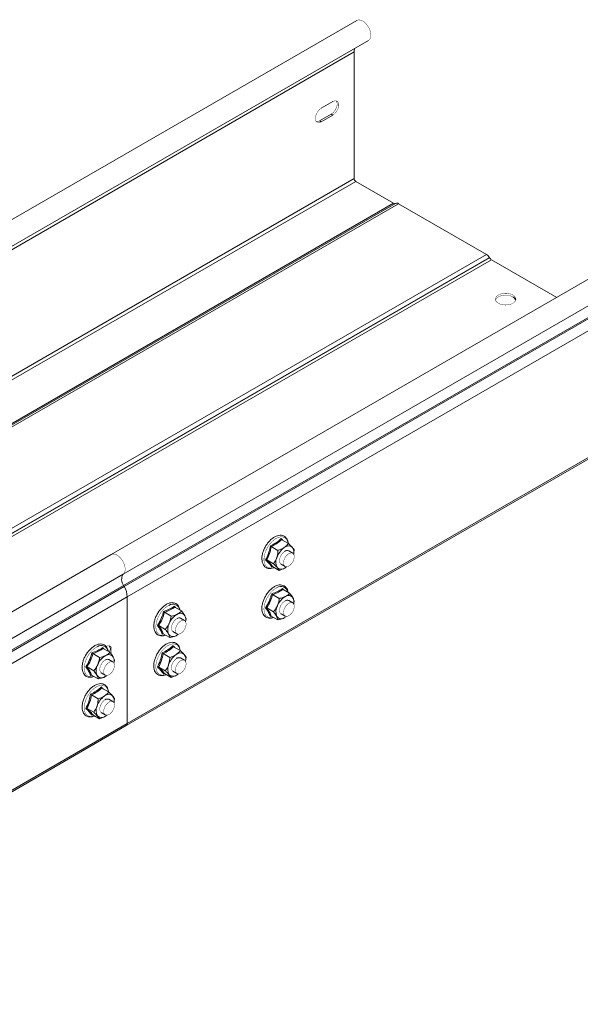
# Model space of a CAD drawing. Header units: millimetres. Extents: x 206 to 1133, y -1929 to 488.
# Tile 17 of 30: x 584 to 804, y -811 to -425. Entities that reach past the tile are written whole.
import ezdxf

# ---------------------------------------------------------------- set-up
doc = ezdxf.new("R2010")
doc.units = ezdxf.units.MM
doc.linetypes.add('K5LT32768', pattern=[0])
doc.linetypes.add('K5LT32769', pattern=[0])

msp = doc.modelspace()

# ---------------------------------------------------------------- linework, layer by layer
at = {"color": 7, "linetype": 'K5LT32768', "lineweight": 15}
for p, q in [((716.11, -425), (486.3, -557.66)), ((490.85, -565.54), (720.66, -432.88)), ((715.01, -437.37), (715.01, -487.13)), ((706.7, -456.87), (702.1, -459.52)), ((701.47, -464.46), (706.06, -461.81)), ((702.1, -464.83), (706.7, -462.18)), ((706.06, -461.81), (706.7, -462.18)), ((701.47, -464.46), (702.1, -464.83)), ((715.64, -488.23), (730.5, -496.8)), ((500.69, -629.47), (730.5, -496.8)), ((501.48, -629.52), (731.29, -496.85)), ((501.48, -629.52), (731.25, -496.88)), ((502.68, -629.64), (732.49, -496.97)), ((732.49, -496.97), (766.96, -516.88)), ((849.5, -502), (619.7, -634.67)), ((624.45, -642.41), (854.26, -509.75)), ((537.16, -649.54), (766.96, -516.88)), ((624.57, -646.82), (854.38, -514.15)), ((624.82, -647.26), (854.63, -514.59)), ((538.36, -650.81), (768.16, -518.14)), ((538.4, -650.88), (768.21, -518.21)), ((539.15, -651.67), (768.96, -519)), ((625.98, -651.31), (855.79, -518.64)), ((768.16, -518.14), (768.21, -518.21)), ((768.96, -519), (794.51, -533.75)), ((625.61, -701.89), (855.42, -569.22)), ((625.98, -701.07), (855.79, -568.4)), ((686.6, -628.87), (689.21, -630.37)), ((682.53, -631.56), (685.13, -633.07)), ((690.91, -634.19), (689.35, -633.29)), ((691.5, -632.94), (691.26, -634.62)), ((619.7, -634.67), (430.19, -744.07)), ((680.75, -636.83), (683.36, -638.34)), ((682.96, -639.38), (682.69, -639.52)), ((683.05, -639.41), (685.65, -640.91)), ((686.35, -638.48), (687.91, -639.38)), ((688.45, -639.5), (688.11, -639.81)), ((688.51, -639.52), (688.11, -639.81)), ((434.94, -751.81), (624.45, -642.41)), ((435.07, -756.22), (624.57, -646.82)), ((435.31, -756.66), (624.82, -647.26)), ((624.82, -647.26), (624.57, -646.82)), ((687.12, -648.41), (689.73, -649.92)), ((436.48, -760.7), (625.98, -651.31)), ((625.98, -701.07), (625.98, -651.31)), ((683.05, -650.42), (685.65, -651.92)), ((690.91, -653.69), (689.35, -652.79)), ((691.5, -653.14), (691.27, -654.12)), ((644.69, -655.37), (647.3, -656.87)), ((680.75, -655.64), (683.36, -657.14)), ((640.62, -657.37), (643.23, -658.87)), ((648.48, -660.64), (646.93, -659.74)), ((649.08, -660.09), (648.84, -661.08)), ((682.48, -658.84), (682.15, -658.97)), ((682.53, -658.86), (685.13, -660.36)), ((686.35, -657.98), (687.91, -658.88)), ((688.45, -659.01), (687.59, -659.61)), ((638.33, -662.59), (640.93, -664.1)), ((640.05, -665.8), (639.72, -665.93)), ((640.1, -665.81), (642.71, -667.32)), ((643.93, -664.94), (645.48, -665.84)), ((646.03, -665.96), (645.17, -666.56)), ((616.59, -671.59), (619.19, -673.1)), ((644.17, -670.9), (646.78, -672.4)), ((612.52, -673.6), (615.12, -675.1)), ((620.38, -676.86), (618.82, -675.97)), ((620.97, -676.32), (620.74, -677.3)), ((640.1, -673.6), (642.71, -675.1)), ((648.48, -676.22), (646.93, -675.32)), ((649.08, -674.98), (648.83, -676.65)), ((610.22, -678.82), (612.83, -680.32)), ((638.33, -678.87), (640.93, -680.37)), ((611.94, -682.02), (611.61, -682.15)), ((612, -682.04), (614.6, -683.54)), ((615.82, -681.16), (617.38, -682.06)), ((617.92, -682.19), (617.06, -682.79)), ((640.53, -681.41), (640.27, -681.55)), ((640.62, -681.44), (643.23, -682.94)), ((643.93, -680.52), (645.48, -681.41)), ((646.03, -681.53), (645.69, -681.84)), ((646.08, -681.55), (645.69, -681.84)), ((616.07, -687.12), (618.67, -688.63)), ((612, -689.82), (614.6, -691.33)), ((620.38, -692.44), (618.82, -691.55)), ((620.97, -691.2), (620.73, -692.88)), ((610.22, -695.09), (612.83, -696.6)), ((612.56, -697.56), (612.16, -697.78)), ((612.52, -697.66), (615.12, -699.17)), ((615.82, -696.74), (617.38, -697.64)), ((617.92, -697.76), (617.58, -698.07)), ((617.97, -697.78), (617.58, -698.07)), ((436.11, -811.29), (625.61, -701.89)), ((436.48, -810.46), (625.98, -701.07))]:
    msp.add_line(p, q, dxfattribs=at)
at = {"color": 8, "linetype": 'K5LT32769', "lineweight": 15, "true_color": 0x808080}
for p, q in [((551.83, -531.57), (715.01, -437.37)), ((554.13, -580), (715.01, -487.13)), ((554.77, -581.1), (715.64, -488.23))]:
    msp.add_line(p, q, dxfattribs=at)
at = {"color": 7, "linetype": 'K5LT32768', "const_width": 0.15}
for points in [[(720.66, -432.88), (720.77, -432.81), (721.28, -432.23), (721.56, -431.38), (721.58, -430.34), (721.34, -429.18), (720.86, -428), (720.18, -426.9), (719.36, -425.96), (718.46, -425.26), (717.55, -424.87), (716.71, -424.8), (716.11, -425)], [(702.1, -459.52), (701.32, -460.14), (700.63, -461), (700.11, -462), (699.84, -463.02), (699.84, -463.94), (700.11, -464.65), (700.63, -465.06), (701.32, -465.12), (702.1, -464.83)], [(706.06, -461.81), (706.85, -461.2), (707.54, -460.34), (708.05, -459.33), (708.33, -458.31), (708.33, -457.39), (708.05, -456.68), (707.97, -456.58)], [(706.7, -462.18), (707.48, -461.56), (708.18, -460.7), (708.69, -459.7), (708.96, -458.68), (708.96, -457.76), (708.69, -457.05), (708.18, -456.64), (707.48, -456.58), (706.7, -456.87)], [(700.19, -464.75), (700.68, -464.76), (701.47, -464.46)], [(777.3, -532.8), (776.34, -532.4), (775.22, -532.17), (774.03, -532.14), (772.88, -532.32), (771.87, -532.69), (771.09, -533.21), (770.61, -533.84), (770.48, -534.52), (770.7, -535.2), (771.26, -535.81), (772.1, -536.3), (773.15, -536.62), (774.33, -536.74), (775.51, -536.67), (776.6, -536.39), (777.51, -535.94), (778.14, -535.36), (778.45, -534.7), (778.41, -534.01), (778.01, -533.36), (777.3, -532.8)], [(777.3, -533.54), (776.34, -533.13), (775.22, -532.9), (774.03, -532.88), (772.88, -533.06), (771.87, -533.42), (771.09, -533.94), (770.61, -534.57), (770.53, -534.8)], [(687.7, -633.53), (686.98, -634.15), (686.38, -634.99), (685.94, -635.92), (685.74, -636.86), (685.8, -637.68), (686.1, -638.28), (686.35, -638.48)], [(624.45, -642.41), (624.92, -641.79), (625.16, -640.9), (625.14, -639.83), (624.87, -638.67), (624.35, -637.49), (623.65, -636.41), (622.81, -635.51), (621.9, -634.86), (620.99, -634.51), (620.17, -634.49), (619.7, -634.67)], [(624.45, -642.41), (624.92, -641.79), (625.16, -640.9), (625.14, -639.83), (624.87, -638.67), (624.35, -637.49), (623.65, -636.41), (622.81, -635.51), (621.9, -634.86), (620.99, -634.51), (620.17, -634.49), (619.7, -634.67)], [(691.53, -635.56), (691.4, -636.47), (691.04, -637.42), (690.47, -638.29), (689.78, -638.98), (689.04, -639.41), (688.35, -639.52), (687.79, -639.3), (687.42, -638.77), (687.29, -638.01), (687.42, -637.1), (687.79, -636.15), (688.35, -635.28), (689.04, -634.58), (689.78, -634.16), (690.47, -634.05), (691.04, -634.27), (691.4, -634.8), (691.53, -635.56)], [(688.01, -652.85), (687.28, -653.36), (686.61, -654.11), (686.1, -655.02), (685.8, -655.97), (685.74, -656.85), (685.94, -657.55), (686.35, -657.98)], [(687.29, -657.51), (687.42, -656.6), (687.79, -655.65), (688.35, -654.77), (689.04, -654.08), (689.78, -653.66), (690.47, -653.55), (691.04, -653.77), (691.4, -654.29), (691.53, -655.06), (691.4, -655.97), (691.04, -656.92), (690.47, -657.79), (689.78, -658.48), (689.04, -658.91), (688.35, -659.02), (687.79, -658.8), (687.42, -658.27), (687.29, -657.51)], [(645.58, -659.81), (644.85, -660.31), (644.19, -661.07), (643.67, -661.97), (643.37, -662.92), (643.32, -663.8), (643.52, -664.51), (643.93, -664.94)], [(644.86, -664.46), (644.99, -663.55), (645.36, -662.6), (645.92, -661.73), (646.62, -661.04), (647.35, -660.61), (648.04, -660.5), (648.61, -660.72), (648.98, -661.25), (649.11, -662.01), (648.98, -662.92), (648.61, -663.87), (648.04, -664.75), (647.35, -665.44), (646.62, -665.86), (645.92, -665.97), (645.36, -665.75), (644.99, -665.23), (644.86, -664.46)], [(688.51, -659.02), (688.06, -659.34), (687.59, -659.61)], [(646.08, -665.97), (645.63, -666.3), (645.17, -666.56)], [(617.67, -670.81), (618.46, -670.51), (619.15, -670.58), (619.66, -670.99), (619.94, -671.7), (619.94, -672.62), (619.66, -673.64), (619.65, -673.69)], [(617.48, -676.03), (616.74, -676.54), (616.08, -677.29), (615.57, -678.2), (615.26, -679.15), (615.21, -680.03), (615.41, -680.73), (615.82, -681.16)], [(645.27, -675.56), (644.56, -676.19), (643.95, -677.02), (643.52, -677.95), (643.32, -678.89), (643.37, -679.71), (643.67, -680.31), (643.93, -680.52)], [(649.11, -677.59), (648.98, -678.5), (648.61, -679.45), (648.04, -680.32), (647.35, -681.02), (646.62, -681.44), (645.92, -681.55), (645.36, -681.33), (644.99, -680.8), (644.86, -680.04), (644.99, -679.13), (645.36, -678.18), (645.92, -677.31), (646.62, -676.62), (647.35, -676.19), (648.04, -676.08), (648.61, -676.3), (648.98, -676.83), (649.11, -677.59)], [(616.75, -680.69), (616.88, -679.78), (617.25, -678.83), (617.82, -677.95), (618.51, -677.26), (619.24, -676.84), (619.94, -676.73), (620.5, -676.95), (620.87, -677.47), (621, -678.24), (620.87, -679.15), (620.5, -680.1), (619.94, -680.97), (619.24, -681.66), (618.51, -682.09), (617.82, -682.2), (617.25, -681.98), (616.88, -681.45), (616.75, -680.69)], [(617.97, -682.2), (617.52, -682.52), (617.06, -682.79)], [(617.16, -691.79), (616.45, -692.41), (615.84, -693.24), (615.41, -694.18), (615.21, -695.12), (615.26, -695.93), (615.57, -696.53), (615.82, -696.74)], [(621, -693.82), (620.87, -694.73), (620.5, -695.68), (619.94, -696.55), (619.24, -697.24), (618.51, -697.67), (617.82, -697.78), (617.25, -697.55), (616.88, -697.03), (616.75, -696.27), (616.88, -695.35), (617.25, -694.41), (617.82, -693.53), (618.51, -692.84), (619.24, -692.42), (619.94, -692.31), (620.5, -692.53), (620.87, -693.05), (621, -693.82)]]:
    msp.add_lwpolyline(points, dxfattribs=at)
at = {"color": 8, "linetype": 'K5LT32769', "true_color": 0x808080, "const_width": 0.15}
for points in [[(684.04, -628.61), (682.96, -629.48), (681.95, -630.58), (681.07, -631.86), (680.38, -633.26), (679.9, -634.68), (679.66, -636.07), (679.67, -637.33), (679.95, -638.41), (680.46, -639.25), (681.18, -639.79), (682.08, -640.02), (683.1, -639.92), (683.63, -639.75)], [(689.09, -630.3), (689, -629.88), (688.61, -628.91), (687.99, -628.21), (687.17, -627.82), (686.21, -627.76), (685.14, -628.03), (684.04, -628.61)], [(684.74, -647.71), (683.64, -648.4), (682.57, -649.36), (681.61, -650.53), (680.79, -651.87), (680.17, -653.28), (679.78, -654.7), (679.63, -656.05), (679.74, -657.25), (680.11, -658.25), (680.7, -658.98), (681.49, -659.41), (682.44, -659.52), (683.36, -659.34)], [(642.31, -654.66), (641.21, -655.35), (640.15, -656.31), (639.18, -657.49), (638.37, -658.82), (637.75, -660.23), (637.35, -661.65), (637.21, -663), (637.32, -664.2), (637.68, -665.2), (638.27, -665.93), (639.06, -666.37), (640.01, -666.47), (640.94, -666.29)], [(614.21, -670.88), (613.1, -671.58), (612.04, -672.54), (611.07, -673.71), (610.26, -675.05), (609.64, -676.46), (609.25, -677.88), (609.1, -679.23), (609.21, -680.43), (609.57, -681.43), (610.17, -682.16), (610.96, -682.59), (611.9, -682.7), (612.83, -682.52)], [(641.61, -670.64), (640.53, -671.51), (639.52, -672.61), (638.65, -673.9), (637.95, -675.29), (637.47, -676.71), (637.23, -678.1), (637.25, -679.36), (637.52, -680.44), (638.03, -681.28), (638.75, -681.82), (639.65, -682.05), (640.67, -681.95), (641.21, -681.78)], [(646.66, -672.33), (646.57, -671.91), (646.18, -670.94), (645.56, -670.25), (644.74, -669.86), (643.78, -669.79), (642.72, -670.06), (641.61, -670.64)], [(613.51, -686.87), (612.42, -687.73), (611.41, -688.84), (610.54, -690.12), (609.84, -691.51), (609.36, -692.94), (609.12, -694.32), (609.14, -695.59), (609.41, -696.67), (609.92, -697.5), (610.65, -698.05), (611.54, -698.28), (612.56, -698.18), (613.1, -698)], [(618.55, -688.56), (618.47, -688.13), (618.07, -687.17), (617.45, -686.47), (616.64, -686.08), (615.67, -686.02), (614.61, -686.29), (613.51, -686.87)]]:
    msp.add_lwpolyline(points, dxfattribs=at)
at = {"color": 7, "linetype": 'K5LT32768', "lineweight": 15}
for centre, radius, start, end in [((718.56, -437.3), 3.55, 158.5548, 181.121), ((716.39, -487.06), 1.38, 182.6058, 237.3942), ((730.94, -496.19), 0.754, 234.3811, 294.3145), ((731.79, -497.95), 1.21, 54.3818, 114.3137), ((765.13, -519.81), 3.46, 28.8557, 58.0452), ((770.1, -517.17), 2.16, 208.8558, 238.0453), ((776.42, -535.45), 2.11, 17.9375, 65.1183), ((692.21, -638.41), 7.93, 125.5705, 161.8839), ((689.22, -633.71), 2.39, 49.2615, 132.9822), ((688.71, -634.68), 1.53, 65.362, 131.4901), ((688.04, -633.88), 3.38, 347.0555, 35.7822), ((688.4, -637.67), 4.11, 155.2014, 212.3925), ((686.49, -638.06), 2.39, 229.2615, 312.9822), ((627.5, -644.53), 3.72, 145.2364, 218.0457), ((617.4, -651.59), 8.59, 1.8773, 30.2829), ((691.73, -657.56), 7.35, 119.4919, 157.744), ((688.74, -653.97), 1.33, 62.4637, 123.0777), ((689.29, -652.86), 2.06, 31.7886, 124.6988), ((687.54, -653.4), 3.86, 349.1085, 24.9609), ((689.37, -657.17), 5.05, 151.6887, 201.2565), ((649.31, -664.51), 7.35, 119.4921, 157.7438), ((646.31, -660.92), 1.33, 62.4513, 123.0896), ((646.86, -659.81), 2.06, 31.7886, 124.6987), ((645.11, -660.36), 3.86, 349.1069, 24.962), ((686.42, -657.91), 2.06, 211.7886, 304.6988), ((646.95, -664.12), 5.05, 151.689, 201.2565), ((644, -664.87), 2.06, 211.7886, 304.6987), ((616.83, -671.92), 2.54, 334.6841, 33.3662), ((621.2, -680.74), 7.35, 119.4919, 157.7441), ((618.2, -677.15), 1.33, 62.4523, 123.0895), ((618.75, -676.04), 2.06, 31.7886, 124.6987), ((617, -676.58), 3.86, 349.1079, 24.9621), ((649.78, -680.45), 7.93, 125.5705, 161.8839), ((646.79, -675.74), 2.39, 49.262, 132.9818), ((646.29, -676.71), 1.53, 65.3605, 131.4913), ((645.61, -675.91), 3.38, 347.0557, 35.7811), ((618.84, -680.35), 5.05, 151.6887, 201.2562), ((645.97, -679.7), 4.11, 155.2016, 212.3919), ((615.89, -681.09), 2.06, 211.79, 304.6981), ((644.06, -680.09), 2.39, 229.262, 312.9818), ((621.67, -696.67), 7.93, 125.5708, 161.8834), ((618.69, -691.97), 2.39, 49.2611, 132.9823), ((618.18, -692.94), 1.53, 65.3624, 131.4901), ((617.51, -692.13), 3.38, 347.0558, 35.7819), ((617.86, -695.93), 4.11, 155.2016, 212.3926), ((615.95, -696.32), 2.39, 229.2611, 312.9823), ((625.1, -701.16), 0.887, 305.0108, 6.3014)]:
    msp.add_arc(centre, radius, start, end, dxfattribs=at)
at = {"color": 8, "linetype": 'K5LT32769', "lineweight": 15, "true_color": 0x808080}
for centre, start, end in [((686.29, -650.02), 10.4133, 123.8283), ((643.87, -656.97), 10.4123, 123.8289), ((615.76, -673.2), 10.4137, 123.828)]:
    msp.add_arc(centre, 2.79, start, end, dxfattribs=at)
at = {"color": 7, "linetype": 'K5LT32768', "lineweight": 15}
for points, knots in [([(689.13, -630.33), (689.13, -630.18), (689.09, -629.62), (688.78, -628.8), (688.2, -627.94), (687.41, -627.38), (686.48, -627.11), (685.48, -627.14), (684.43, -627.45), (683.52, -627.94), (682.62, -628.6), (681.75, -629.41), (680.82, -630.55), (680.03, -631.84), (679.41, -633.2), (679, -634.58), (678.8, -635.93), (678.84, -637.19), (679.13, -638.31), (679.66, -639.21), (680.41, -639.85), (681.31, -640.19), (682.3, -640.22), (683.1, -640.07), (683.57, -639.83), (683.69, -639.77)], [0, 0, 0, 0, 0.017353, 0.066111, 0.114123, 0.160321, 0.205132, 0.249931, 0.296065, 0.343401, 0.368833, 0.416884, 0.464854, 0.512751, 0.560666, 0.60868, 0.656901, 0.705424, 0.754207, 0.802508, 0.849177, 0.894176, 0.938841, 0.984596, 1, 1, 1, 1]), ([(682.15, -631.28), (682.34, -631.19), (683.33, -630.73), (684.88, -629.84), (685.94, -628.89), (686.43, -628.45)], [0, 0, 0, 0, 0.118084, 0.592258, 1, 1, 1, 1]), ([(686.6, -628.87), (686.03, -629.36), (684.86, -630.37), (683.31, -631.16), (682.53, -631.56)], [0, 0, 0, 0, 0.492147, 1, 1, 1, 1]), ([(686.6, -628.87), (686.57, -628.85), (686.52, -628.81), (686.46, -628.7), (686.43, -628.58), (686.42, -628.49), (686.43, -628.45), (686.43, -628.45)], [0, 0, 0, 0, 0.236185, 0.471398, 0.73247, 0.992093, 1, 1, 1, 1]), ([(680.28, -636.82), (680.39, -636.62), (680.9, -635.62), (681.64, -633.81), (681.99, -632.08), (682.15, -631.28)], [0, 0, 0, 0, 0.118083, 0.59226, 1, 1, 1, 1]), ([(682.53, -631.56), (682.33, -632.48), (681.93, -634.35), (681.15, -636), (680.75, -636.83)], [0, 0, 0, 0, 0.492149, 1, 1, 1, 1]), ([(682.53, -631.56), (682.5, -631.55), (682.44, -631.51), (682.34, -631.44), (682.24, -631.36), (682.18, -631.31), (682.15, -631.28), (682.15, -631.28)], [0, 0, 0, 0, 0.236181, 0.471396, 0.732453, 0.992078, 1, 1, 1, 1]), ([(684.67, -635.95), (684.86, -635.19), (685.09, -634.25), (685.13, -633.26), (685.13, -633.07)], [0, 0, 0, 0, 0.801463, 1, 1, 1, 1]), ([(687.59, -631.97), (687.49, -632.03), (686.8, -632.47), (685.93, -632.82), (685.17, -633.06), (685.13, -633.07)], [0, 0, 0, 0, 0.148484, 0.965569, 1, 1, 1, 1]), ([(689.21, -630.37), (689.1, -630.52), (688.69, -631.1), (688.06, -631.6), (687.59, -631.97)], [0, 0, 0, 0, 0.263251, 1, 1, 1, 1]), ([(689.21, -630.37), (689.74, -630.86), (690.34, -631.41), (690.74, -631.86), (690.78, -631.9)], [0, 0, 0, 0, 0.896039, 1, 1, 1, 1]), ([(690.78, -631.9), (691.04, -632.22), (691.36, -632.62), (691.48, -632.89), (691.5, -632.94)], [0, 0, 0, 0, 0.801462, 1, 1, 1, 1]), ([(680.28, -636.82), (680.28, -636.82), (680.32, -636.8), (680.41, -636.78), (680.54, -636.78), (680.66, -636.79), (680.72, -636.82), (680.75, -636.83)], [0, 0, 0, 0, 0.007928, 0.267548, 0.528612, 0.763823, 1, 1, 1, 1]), ([(682.69, -639.52), (682.63, -639.43), (682.31, -638.98), (681.61, -638.12), (680.7, -637.23), (680.28, -636.82)], [0, 0, 0, 0, 0.118083, 0.592259, 1, 1, 1, 1]), ([(680.75, -636.83), (681.22, -637.31), (682.18, -638.28), (682.76, -639.03), (683.05, -639.41)], [0, 0, 0, 0, 0.492147, 1, 1, 1, 1]), ([(683.36, -638.34), (683.82, -637.68), (684.33, -636.94), (684.64, -636.04), (684.67, -635.95)], [0, 0, 0, 0, 0.896036, 1, 1, 1, 1]), ([(682.69, -639.52), (682.7, -639.52), (682.72, -639.49), (682.77, -639.43), (682.86, -639.38), (682.96, -639.37), (683.02, -639.4), (683.05, -639.41)], [0, 0, 0, 0, 0.007907, 0.26753, 0.528602, 0.763815, 1, 1, 1, 1]), ([(684.93, -639.87), (684.56, -639.48), (684.09, -639), (683.48, -638.45), (683.36, -638.34)], [0, 0, 0, 0, 0.801462, 1, 1, 1, 1]), ([(685.65, -640.91), (685.51, -640.65), (685.35, -640.35), (684.97, -639.92), (684.93, -639.87)], [0, 0, 0, 0, 0.896038, 1, 1, 1, 1]), ([(688.11, -639.81), (688.01, -639.87), (687.32, -640.31), (686.45, -640.66), (685.69, -640.9), (685.65, -640.91)], [0, 0, 0, 0, 0.148489, 0.965574, 1, 1, 1, 1]), ([(689.09, -649.55), (689.07, -649.37), (689, -648.79), (688.62, -648), (687.97, -647.23), (687.12, -646.76), (686.17, -646.59), (685.15, -646.71), (684.26, -647.04), (683.35, -647.55), (682.44, -648.23), (681.44, -649.26), (680.55, -650.46), (679.81, -651.77), (679.26, -653.15), (678.91, -654.52), (678.79, -655.85), (678.91, -657.07), (679.28, -658.12), (679.89, -658.95), (680.69, -659.5), (681.63, -659.73), (682.55, -659.7), (683.16, -659.48), (683.43, -659.38)], [0, 0, 0, 0, 0.022173, 0.07194, 0.12054, 0.167195, 0.212932, 0.259102, 0.30615, 0.332281, 0.381481, 0.430633, 0.479678, 0.528674, 0.577721, 0.626898, 0.676323, 0.726072, 0.775934, 0.824929, 0.872024, 0.917827, 0.963734, 1, 1, 1, 1]), ([(682.69, -650.1), (682.89, -650.04), (683.87, -649.72), (685.42, -649.08), (686.48, -648.34), (686.97, -648)], [0, 0, 0, 0, 0.118084, 0.59226, 1, 1, 1, 1]), ([(687.12, -648.41), (686.55, -648.8), (685.38, -649.57), (683.83, -650.13), (683.05, -650.42)], [0, 0, 0, 0, 0.492149, 1, 1, 1, 1]), ([(686.97, -648), (687.08, -648.15), (687.21, -648.33), (687.3, -648.5), (687.32, -648.53)], [0, 0, 0, 0, 0.83294, 1, 1, 1, 1]), ([(687.12, -648.41), (687.09, -648.39), (687.04, -648.35), (686.99, -648.25), (686.96, -648.13), (686.97, -648.04), (686.97, -648), (686.97, -648)], [0, 0, 0, 0, 0.236184, 0.471402, 0.732465, 0.992091, 1, 1, 1, 1]), ([(680.28, -655.59), (680.41, -655.39), (681.03, -654.4), (681.96, -652.61), (682.46, -650.89), (682.69, -650.1)], [0, 0, 0, 0, 0.118083, 0.592258, 1, 1, 1, 1]), ([(683.05, -650.42), (682.77, -651.33), (682.19, -653.18), (681.24, -654.81), (680.75, -655.64)], [0, 0, 0, 0, 0.492149, 1, 1, 1, 1]), ([(683.05, -650.42), (683.02, -650.4), (682.96, -650.36), (682.86, -650.28), (682.77, -650.19), (682.72, -650.13), (682.7, -650.1), (682.69, -650.1)], [0, 0, 0, 0, 0.236184, 0.471396, 0.732467, 0.99209, 1, 1, 1, 1]), ([(684.93, -654.78), (685.19, -654.03), (685.51, -653.09), (685.63, -652.11), (685.65, -651.92)], [0, 0, 0, 0, 0.801462, 1, 1, 1, 1]), ([(688.11, -651.16), (688.01, -651.21), (687.32, -651.54), (686.45, -651.77), (685.69, -651.91), (685.65, -651.92)], [0, 0, 0, 0, 0.148489, 0.965574, 1, 1, 1, 1]), ([(689.73, -649.92), (689.62, -650.04), (689.21, -650.5), (688.58, -650.88), (688.11, -651.16)], [0, 0, 0, 0, 0.263256, 1, 1, 1, 1]), ([(689.73, -649.92), (690.18, -650.5), (690.69, -651.16), (691.01, -651.71), (691.04, -651.77)], [0, 0, 0, 0, 0.896037, 1, 1, 1, 1]), ([(691.04, -651.77), (691.22, -652.18), (691.46, -652.69), (691.49, -653.06), (691.5, -653.14)], [0, 0, 0, 0, 0.801462, 1, 1, 1, 1]), ([(646.67, -656.5), (646.64, -656.33), (646.57, -655.75), (646.19, -654.95), (645.54, -654.18), (644.69, -653.71), (643.74, -653.54), (642.72, -653.66), (641.83, -654), (640.92, -654.5), (640.02, -655.19), (639.01, -656.21), (638.12, -657.41), (637.39, -658.72), (636.83, -660.1), (636.48, -661.48), (636.36, -662.8), (636.48, -664.02), (636.85, -665.08), (637.46, -665.91), (638.27, -666.45), (639.2, -666.68), (640.12, -666.65), (640.74, -666.43), (641.01, -666.34)], [0, 0, 0, 0, 0.022173, 0.07194, 0.12054, 0.167194, 0.212932, 0.259102, 0.306149, 0.33228, 0.381481, 0.430633, 0.479678, 0.528674, 0.577721, 0.626898, 0.676323, 0.726072, 0.775934, 0.824928, 0.872023, 0.917826, 0.963734, 1, 1, 1, 1]), ([(637.86, -662.54), (637.98, -662.35), (638.6, -661.36), (639.53, -659.57), (640.03, -657.85), (640.27, -657.05)], [0, 0, 0, 0, 0.118083, 0.59226, 1, 1, 1, 1]), ([(640.27, -657.05), (640.46, -656.99), (641.45, -656.67), (642.99, -656.03), (644.06, -655.29), (644.55, -654.95)], [0, 0, 0, 0, 0.118084, 0.592257, 1, 1, 1, 1]), ([(640.62, -657.37), (640.59, -657.35), (640.53, -657.31), (640.44, -657.23), (640.35, -657.15), (640.29, -657.08), (640.27, -657.05), (640.27, -657.05)], [0, 0, 0, 0, 0.236184, 0.47139, 0.732452, 0.992075, 1, 1, 1, 1]), ([(644.69, -655.37), (644.12, -655.75), (642.95, -656.52), (641.41, -657.09), (640.62, -657.37)], [0, 0, 0, 0, 0.492144, 1, 1, 1, 1]), ([(644.69, -655.37), (644.67, -655.35), (644.62, -655.31), (644.56, -655.2), (644.54, -655.08), (644.54, -654.99), (644.55, -654.95), (644.55, -654.95)], [0, 0, 0, 0, 0.236187, 0.471414, 0.73248, 0.992104, 1, 1, 1, 1]), ([(644.55, -654.95), (644.65, -655.1), (644.78, -655.29), (644.88, -655.45), (644.89, -655.48)], [0, 0, 0, 0, 0.83294, 1, 1, 1, 1]), ([(647.3, -656.87), (647.19, -656.99), (646.79, -657.45), (646.15, -657.84), (645.69, -658.12)], [0, 0, 0, 0, 0.263253, 1, 1, 1, 1]), ([(647.3, -656.87), (647.76, -657.46), (648.27, -658.11), (648.58, -658.67), (648.61, -658.73)], [0, 0, 0, 0, 0.896039, 1, 1, 1, 1]), ([(680.28, -655.59), (680.28, -655.59), (680.32, -655.58), (680.41, -655.57), (680.54, -655.57), (680.66, -655.6), (680.72, -655.63), (680.75, -655.64)], [0, 0, 0, 0, 0.007928, 0.267548, 0.528611, 0.763823, 1, 1, 1, 1]), ([(682.15, -658.97), (682.11, -658.86), (681.89, -658.27), (681.38, -657.18), (680.63, -656.09), (680.28, -655.59)], [0, 0, 0, 0, 0.118083, 0.592259, 1, 1, 1, 1]), ([(680.75, -655.64), (681.14, -656.22), (681.92, -657.4), (682.32, -658.37), (682.53, -658.86)], [0, 0, 0, 0, 0.492149, 1, 1, 1, 1]), ([(683.36, -657.14), (683.89, -656.49), (684.49, -655.76), (684.89, -654.87), (684.93, -654.78)], [0, 0, 0, 0, 0.896035, 1, 1, 1, 1]), ([(684.67, -659), (684.37, -658.52), (683.99, -657.93), (683.46, -657.27), (683.36, -657.14)], [0, 0, 0, 0, 0.801462, 1, 1, 1, 1]), ([(640.62, -657.37), (640.34, -658.28), (639.76, -660.13), (638.81, -661.76), (638.33, -662.59)], [0, 0, 0, 0, 0.492147, 1, 1, 1, 1]), ([(642.5, -661.73), (642.76, -660.98), (643.08, -660.05), (643.2, -659.07), (643.23, -658.87)], [0, 0, 0, 0, 0.801462, 1, 1, 1, 1]), ([(645.69, -658.12), (645.58, -658.17), (644.9, -658.49), (644.02, -658.72), (643.26, -658.87), (643.23, -658.87)], [0, 0, 0, 0, 0.148488, 0.965564, 1, 1, 1, 1]), ([(648.61, -658.73), (648.8, -659.13), (649.03, -659.64), (649.07, -660.02), (649.08, -660.09)], [0, 0, 0, 0, 0.801462, 1, 1, 1, 1]), ([(682.15, -658.97), (682.15, -658.97), (682.18, -658.94), (682.24, -658.88), (682.34, -658.84), (682.44, -658.82), (682.5, -658.85), (682.53, -658.86)], [0, 0, 0, 0, 0.007926, 0.267546, 0.528606, 0.76382, 1, 1, 1, 1]), ([(685.13, -660.36), (685.07, -660), (685, -659.6), (684.7, -659.06), (684.67, -659)], [0, 0, 0, 0, 0.896037, 1, 1, 1, 1]), ([(687.59, -659.61), (687.49, -659.66), (686.8, -659.98), (685.93, -660.21), (685.17, -660.36), (685.13, -660.36)], [0, 0, 0, 0, 0.148484, 0.965569, 1, 1, 1, 1]), ([(637.86, -662.54), (637.86, -662.54), (637.9, -662.53), (637.98, -662.52), (638.11, -662.53), (638.23, -662.55), (638.3, -662.58), (638.33, -662.59)], [0, 0, 0, 0, 0.007956, 0.267526, 0.528612, 0.763826, 1, 1, 1, 1]), ([(639.72, -665.93), (639.68, -665.81), (639.47, -665.22), (638.95, -664.14), (638.2, -663.05), (637.86, -662.54)], [0, 0, 0, 0, 0.118083, 0.592258, 1, 1, 1, 1]), ([(638.33, -662.59), (638.71, -663.18), (639.49, -664.36), (639.9, -665.32), (640.1, -665.81)], [0, 0, 0, 0, 0.492148, 1, 1, 1, 1]), ([(640.93, -664.1), (641.47, -663.44), (642.06, -662.71), (642.46, -661.82), (642.5, -661.73)], [0, 0, 0, 0, 0.896041, 1, 1, 1, 1]), ([(642.24, -665.95), (641.94, -665.48), (641.57, -664.89), (641.04, -664.23), (640.93, -664.1)], [0, 0, 0, 0, 0.801458, 1, 1, 1, 1]), ([(639.72, -665.93), (639.72, -665.92), (639.75, -665.89), (639.81, -665.84), (639.91, -665.79), (640.01, -665.78), (640.07, -665.8), (640.1, -665.81)], [0, 0, 0, 0, 0.007896, 0.267519, 0.528607, 0.763814, 1, 1, 1, 1]), ([(642.71, -667.32), (642.64, -666.96), (642.57, -666.55), (642.28, -666.01), (642.24, -665.95)], [0, 0, 0, 0, 0.896039, 1, 1, 1, 1]), ([(645.17, -666.56), (645.06, -666.61), (644.38, -666.93), (643.5, -667.16), (642.74, -667.31), (642.71, -667.32)], [0, 0, 0, 0, 0.148479, 0.965573, 1, 1, 1, 1]), ([(618.56, -672.73), (618.54, -672.55), (618.47, -671.97), (618.08, -671.18), (617.43, -670.4), (616.58, -669.94), (615.63, -669.77), (614.62, -669.89), (613.72, -670.22), (612.82, -670.73), (611.91, -671.41), (610.91, -672.44), (610.02, -673.63), (609.28, -674.95), (608.72, -676.32), (608.37, -677.7), (608.25, -679.03), (608.37, -680.25), (608.74, -681.3), (609.35, -682.13), (610.16, -682.68), (611.09, -682.91), (612.02, -682.88), (612.63, -682.66), (612.9, -682.56)], [0, 0, 0, 0, 0.022173, 0.07194, 0.12054, 0.167195, 0.212933, 0.259103, 0.30615, 0.332281, 0.381481, 0.430633, 0.479678, 0.528675, 0.577721, 0.626898, 0.676323, 0.726072, 0.775934, 0.824928, 0.872024, 0.917826, 0.963734, 1, 1, 1, 1]), ([(612.16, -673.28), (612.36, -673.22), (613.34, -672.9), (614.89, -672.26), (615.95, -671.52), (616.44, -671.17)], [0, 0, 0, 0, 0.118083, 0.592259, 1, 1, 1, 1]), ([(616.59, -671.59), (616.01, -671.97), (614.84, -672.75), (613.3, -673.31), (612.52, -673.6)], [0, 0, 0, 0, 0.492149, 1, 1, 1, 1]), ([(616.59, -671.59), (616.56, -671.57), (616.51, -671.53), (616.46, -671.43), (616.43, -671.31), (616.43, -671.22), (616.44, -671.18), (616.44, -671.17)], [0, 0, 0, 0, 0.236175, 0.471396, 0.732455, 0.992073, 1, 1, 1, 1]), ([(616.44, -671.17), (616.54, -671.33), (616.67, -671.51), (616.77, -671.68), (616.79, -671.71)], [0, 0, 0, 0, 0.832925, 1, 1, 1, 1]), ([(646.71, -672.36), (646.7, -672.21), (646.67, -671.65), (646.36, -670.83), (645.78, -669.97), (644.98, -669.41), (644.06, -669.14), (643.06, -669.17), (642, -669.48), (641.09, -669.97), (640.2, -670.63), (639.33, -671.44), (638.4, -672.59), (637.61, -673.87), (636.99, -675.23), (636.57, -676.61), (636.37, -677.96), (636.41, -679.22), (636.7, -680.34), (637.24, -681.25), (637.99, -681.88), (638.89, -682.22), (639.87, -682.25), (640.7, -682.09), (641.19, -681.84), (641.34, -681.77)], [0, 0, 0, 0, 0.017293, 0.065882, 0.113728, 0.159766, 0.204422, 0.249067, 0.295041, 0.342213, 0.367557, 0.415442, 0.463246, 0.510977, 0.558726, 0.606575, 0.654628, 0.702984, 0.751598, 0.799732, 0.84624, 0.891083, 0.935593, 0.98119, 1, 1, 1, 1]), ([(639.72, -673.31), (639.92, -673.22), (640.9, -672.76), (642.45, -671.87), (643.51, -670.92), (644, -670.48)], [0, 0, 0, 0, 0.118082, 0.592257, 1, 1, 1, 1]), ([(644.17, -670.9), (643.6, -671.39), (642.43, -672.4), (640.89, -673.19), (640.1, -673.6)], [0, 0, 0, 0, 0.492149, 1, 1, 1, 1]), ([(644.17, -670.9), (644.15, -670.88), (644.09, -670.84), (644.04, -670.74), (644, -670.61), (644, -670.52), (644, -670.48), (644, -670.48)], [0, 0, 0, 0, 0.236186, 0.471394, 0.732476, 0.992078, 1, 1, 1, 1]), ([(646.78, -672.4), (646.67, -672.55), (646.26, -673.13), (645.63, -673.63), (645.17, -674)], [0, 0, 0, 0, 0.26326, 1, 1, 1, 1]), ([(646.78, -672.4), (647.31, -672.89), (647.91, -673.44), (648.31, -673.89), (648.35, -673.93)], [0, 0, 0, 0, 0.896036, 1, 1, 1, 1]), ([(609.75, -678.77), (609.87, -678.57), (610.5, -677.58), (611.42, -675.79), (611.93, -674.07), (612.16, -673.28)], [0, 0, 0, 0, 0.118083, 0.592259, 1, 1, 1, 1]), ([(612.52, -673.6), (612.23, -674.51), (611.65, -676.36), (610.7, -677.99), (610.22, -678.82)], [0, 0, 0, 0, 0.49215, 1, 1, 1, 1]), ([(612.52, -673.6), (612.49, -673.58), (612.43, -673.54), (612.33, -673.46), (612.24, -673.37), (612.19, -673.31), (612.16, -673.28), (612.16, -673.28)], [0, 0, 0, 0, 0.236181, 0.471397, 0.732455, 0.992075, 1, 1, 1, 1]), ([(614.4, -677.96), (614.66, -677.21), (614.98, -676.27), (615.1, -675.29), (615.12, -675.1)], [0, 0, 0, 0, 0.801462, 1, 1, 1, 1]), ([(617.58, -674.34), (617.48, -674.39), (616.79, -674.71), (615.92, -674.95), (615.15, -675.09), (615.12, -675.1)], [0, 0, 0, 0, 0.148489, 0.965573, 1, 1, 1, 1]), ([(619.19, -673.1), (619.09, -673.22), (618.68, -673.68), (618.05, -674.06), (617.58, -674.34)], [0, 0, 0, 0, 0.26326, 1, 1, 1, 1]), ([(619.19, -673.1), (619.65, -673.68), (620.16, -674.34), (620.47, -674.89), (620.5, -674.95)], [0, 0, 0, 0, 0.896039, 1, 1, 1, 1]), ([(620.5, -674.95), (620.69, -675.36), (620.92, -675.87), (620.96, -676.24), (620.97, -676.32)], [0, 0, 0, 0, 0.801462, 1, 1, 1, 1]), ([(637.86, -678.85), (637.96, -678.65), (638.48, -677.65), (639.22, -675.84), (639.56, -674.11), (639.72, -673.31)], [0, 0, 0, 0, 0.118083, 0.592258, 1, 1, 1, 1]), ([(640.1, -673.6), (639.9, -674.51), (639.5, -676.38), (638.72, -678.03), (638.33, -678.87)], [0, 0, 0, 0, 0.492149, 1, 1, 1, 1]), ([(640.1, -673.6), (640.07, -673.58), (640.01, -673.54), (639.91, -673.47), (639.81, -673.39), (639.75, -673.34), (639.72, -673.31), (639.72, -673.31)], [0, 0, 0, 0, 0.236186, 0.471395, 0.732482, 0.992107, 1, 1, 1, 1]), ([(642.24, -677.98), (642.43, -677.22), (642.66, -676.28), (642.7, -675.3), (642.71, -675.1)], [0, 0, 0, 0, 0.801463, 1, 1, 1, 1]), ([(645.17, -674), (645.06, -674.06), (644.38, -674.5), (643.5, -674.85), (642.74, -675.09), (642.71, -675.1)], [0, 0, 0, 0, 0.148479, 0.965573, 1, 1, 1, 1]), ([(648.35, -673.93), (648.61, -674.25), (648.93, -674.65), (649.05, -674.92), (649.08, -674.98)], [0, 0, 0, 0, 0.801461, 1, 1, 1, 1]), ([(609.75, -678.77), (609.75, -678.77), (609.79, -678.76), (609.88, -678.75), (610, -678.75), (610.13, -678.78), (610.19, -678.8), (610.22, -678.82)], [0, 0, 0, 0, 0.007901, 0.267532, 0.528585, 0.763807, 1, 1, 1, 1]), ([(611.61, -682.15), (611.57, -682.03), (611.36, -681.45), (610.84, -680.36), (610.09, -679.27), (609.75, -678.77)], [0, 0, 0, 0, 0.118084, 0.592259, 1, 1, 1, 1]), ([(610.22, -678.82), (610.6, -679.4), (611.38, -680.58), (611.79, -681.55), (612, -682.04)], [0, 0, 0, 0, 0.492147, 1, 1, 1, 1]), ([(612.83, -680.32), (613.36, -679.67), (613.95, -678.94), (614.36, -678.05), (614.4, -677.96)], [0, 0, 0, 0, 0.896035, 1, 1, 1, 1]), ([(614.14, -682.18), (613.84, -681.7), (613.46, -681.11), (612.93, -680.45), (612.83, -680.32)], [0, 0, 0, 0, 0.801462, 1, 1, 1, 1]), ([(637.86, -678.85), (637.86, -678.85), (637.9, -678.84), (637.98, -678.82), (638.11, -678.81), (638.23, -678.82), (638.3, -678.85), (638.33, -678.87)], [0, 0, 0, 0, 0.007956, 0.267526, 0.528613, 0.763826, 1, 1, 1, 1]), ([(640.27, -681.55), (640.2, -681.46), (639.89, -681.01), (639.18, -680.15), (638.27, -679.26), (637.86, -678.85)], [0, 0, 0, 0, 0.118082, 0.592257, 1, 1, 1, 1]), ([(638.33, -678.87), (638.8, -679.34), (639.75, -680.31), (640.33, -681.06), (640.62, -681.44)], [0, 0, 0, 0, 0.49215, 1, 1, 1, 1]), ([(640.93, -680.37), (641.39, -679.71), (641.9, -678.97), (642.21, -678.07), (642.24, -677.98)], [0, 0, 0, 0, 0.896038, 1, 1, 1, 1]), ([(611.61, -682.15), (611.61, -682.15), (611.64, -682.12), (611.7, -682.06), (611.8, -682.02), (611.91, -682), (611.97, -682.03), (612, -682.04)], [0, 0, 0, 0, 0.007927, 0.267548, 0.52861, 0.763815, 1, 1, 1, 1]), ([(614.6, -683.54), (614.53, -683.18), (614.46, -682.78), (614.17, -682.24), (614.14, -682.18)], [0, 0, 0, 0, 0.896035, 1, 1, 1, 1]), ([(617.06, -682.79), (616.96, -682.84), (616.27, -683.16), (615.4, -683.39), (614.63, -683.54), (614.6, -683.54)], [0, 0, 0, 0, 0.148488, 0.965574, 1, 1, 1, 1]), ([(640.27, -681.55), (640.27, -681.55), (640.29, -681.52), (640.35, -681.46), (640.44, -681.42), (640.53, -681.4), (640.59, -681.43), (640.62, -681.44)], [0, 0, 0, 0, 0.007922, 0.267546, 0.528608, 0.763815, 1, 1, 1, 1]), ([(642.5, -681.9), (642.13, -681.52), (641.67, -681.03), (641.05, -680.48), (640.93, -680.37)], [0, 0, 0, 0, 0.801462, 1, 1, 1, 1]), ([(643.23, -682.94), (643.09, -682.68), (642.93, -682.38), (642.54, -681.95), (642.5, -681.9)], [0, 0, 0, 0, 0.896035, 1, 1, 1, 1]), ([(645.69, -681.84), (645.58, -681.91), (644.9, -682.34), (644.02, -682.69), (643.26, -682.93), (643.23, -682.94)], [0, 0, 0, 0, 0.148488, 0.965564, 1, 1, 1, 1]), ([(618.6, -688.59), (618.59, -688.44), (618.56, -687.88), (618.25, -687.06), (617.67, -686.2), (616.87, -685.63), (615.95, -685.37), (614.95, -685.4), (613.9, -685.71), (612.99, -686.2), (612.09, -686.85), (611.22, -687.66), (610.29, -688.81), (609.5, -690.09), (608.88, -691.46), (608.46, -692.84), (608.27, -694.19), (608.31, -695.45), (608.59, -696.56), (609.13, -697.47), (609.88, -698.11), (610.78, -698.45), (611.77, -698.47), (612.55, -698.33), (613, -698.11), (613.1, -698.06)], [0, 0, 0, 0, 0.017393, 0.066261, 0.114382, 0.160685, 0.205597, 0.250499, 0.296737, 0.344181, 0.36967, 0.417831, 0.465909, 0.513915, 0.561938, 0.610061, 0.658391, 0.707025, 0.755918, 0.804329, 0.851104, 0.896205, 0.940971, 0.98683, 1, 1, 1, 1]), ([(611.61, -689.54), (611.81, -689.45), (612.79, -688.99), (614.34, -688.1), (615.4, -687.14), (615.89, -686.7)], [0, 0, 0, 0, 0.118082, 0.592262, 1, 1, 1, 1]), ([(616.07, -687.12), (615.49, -687.62), (614.32, -688.63), (612.78, -689.42), (612, -689.82)], [0, 0, 0, 0, 0.492149, 1, 1, 1, 1]), ([(616.07, -687.12), (616.04, -687.1), (615.99, -687.06), (615.93, -686.96), (615.89, -686.84), (615.89, -686.75), (615.89, -686.71), (615.89, -686.7)], [0, 0, 0, 0, 0.236188, 0.47141, 0.732475, 0.992102, 1, 1, 1, 1]), ([(609.75, -695.08), (609.85, -694.88), (610.37, -693.88), (611.11, -692.07), (611.45, -690.34), (611.61, -689.54)], [0, 0, 0, 0, 0.118081, 0.592259, 1, 1, 1, 1]), ([(612, -689.82), (611.8, -690.74), (611.39, -692.61), (610.62, -694.25), (610.22, -695.09)], [0, 0, 0, 0, 0.492147, 1, 1, 1, 1]), ([(612, -689.82), (611.97, -689.8), (611.91, -689.77), (611.8, -689.69), (611.7, -689.62), (611.64, -689.56), (611.61, -689.54), (611.61, -689.54)], [0, 0, 0, 0, 0.236184, 0.471392, 0.732452, 0.992076, 1, 1, 1, 1]), ([(614.14, -694.21), (614.32, -693.45), (614.56, -692.51), (614.59, -691.52), (614.6, -691.33)], [0, 0, 0, 0, 0.801463, 1, 1, 1, 1]), ([(617.06, -690.22), (616.96, -690.29), (616.27, -690.73), (615.4, -691.07), (614.63, -691.32), (614.6, -691.33)], [0, 0, 0, 0, 0.148488, 0.965574, 1, 1, 1, 1]), ([(618.67, -688.63), (618.56, -688.78), (618.16, -689.35), (617.53, -689.85), (617.06, -690.22)], [0, 0, 0, 0, 0.263253, 1, 1, 1, 1]), ([(618.67, -688.63), (619.21, -689.12), (619.8, -689.67), (620.2, -690.11), (620.24, -690.16)], [0, 0, 0, 0, 0.896036, 1, 1, 1, 1]), ([(620.24, -690.16), (620.5, -690.48), (620.82, -690.88), (620.94, -691.15), (620.97, -691.2)], [0, 0, 0, 0, 0.801461, 1, 1, 1, 1]), ([(609.75, -695.08), (609.75, -695.08), (609.79, -695.06), (609.88, -695.04), (610, -695.04), (610.13, -695.05), (610.19, -695.08), (610.22, -695.09)], [0, 0, 0, 0, 0.007901, 0.267532, 0.528586, 0.763807, 1, 1, 1, 1]), ([(612.16, -697.78), (612.1, -697.69), (611.78, -697.24), (611.07, -696.38), (610.17, -695.49), (609.75, -695.08)], [0, 0, 0, 0, 0.118082, 0.592259, 1, 1, 1, 1]), ([(610.22, -695.09), (610.69, -695.57), (611.64, -696.53), (612.22, -697.28), (612.52, -697.66)], [0, 0, 0, 0, 0.492147, 1, 1, 1, 1]), ([(612.83, -696.6), (613.28, -695.93), (613.79, -695.19), (614.1, -694.3), (614.14, -694.21)], [0, 0, 0, 0, 0.896038, 1, 1, 1, 1]), ([(612.16, -697.78), (612.16, -697.78), (612.19, -697.75), (612.24, -697.69), (612.33, -697.64), (612.43, -697.63), (612.49, -697.65), (612.52, -697.66)], [0, 0, 0, 0, 0.007922, 0.267542, 0.528602, 0.763818, 1, 1, 1, 1]), ([(614.4, -698.13), (614.03, -697.74), (613.56, -697.26), (612.95, -696.71), (612.83, -696.6)], [0, 0, 0, 0, 0.801462, 1, 1, 1, 1]), ([(615.12, -699.17), (614.98, -698.9), (614.82, -698.61), (614.44, -698.17), (614.4, -698.13)], [0, 0, 0, 0, 0.896041, 1, 1, 1, 1]), ([(617.58, -698.07), (617.48, -698.13), (616.79, -698.57), (615.92, -698.92), (615.15, -699.16), (615.12, -699.17)], [0, 0, 0, 0, 0.148489, 0.965573, 1, 1, 1, 1])]:
    msp.add_open_spline(points, degree=3, knots=knots, dxfattribs=at)
at = {"color": 8, "linetype": 'K5LT32769', "lineweight": 15, "true_color": 0x808080}
for points, knots in [([(686.43, -628.45), (686.55, -628.57), (686.8, -628.83), (687, -629.05), (687.1, -629.16)], [0, 0, 0, 0, 0.498813, 1, 1, 1, 1]), ([(644, -670.48), (644.12, -670.6), (644.37, -670.86), (644.58, -671.08), (644.68, -671.19)], [0, 0, 0, 0, 0.498816, 1, 1, 1, 1]), ([(615.89, -686.7), (616.02, -686.83), (616.27, -687.08), (616.47, -687.3), (616.57, -687.42)], [0, 0, 0, 0, 0.498816, 1, 1, 1, 1])]:
    msp.add_open_spline(points, degree=3, knots=knots, dxfattribs=at)

doc.saveas('drawing.dxf')
